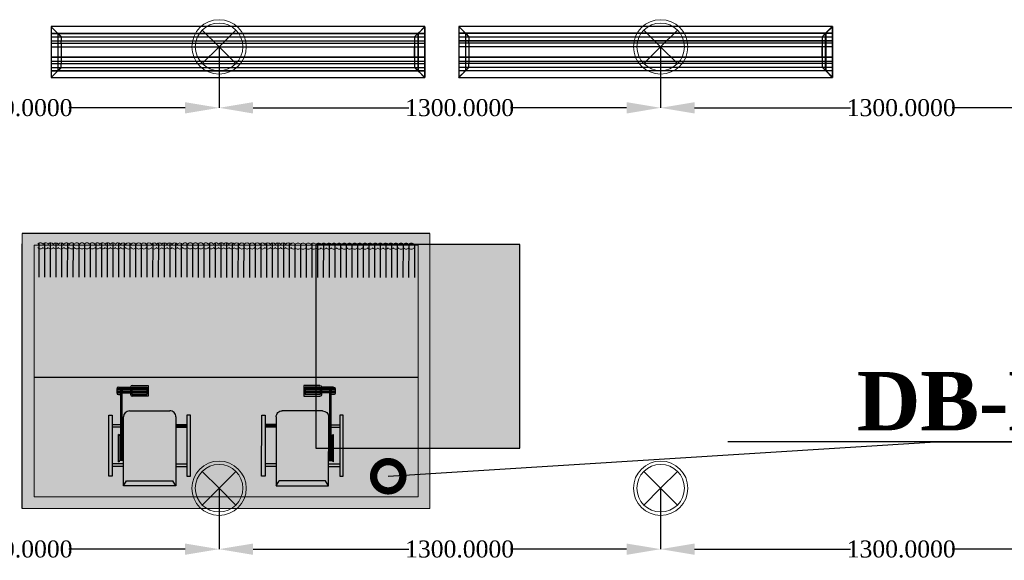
# Model space of a CAD drawing. Header units: inches. Extents: x -78787 to 29484, y -9517 to 23232.
# Tile 162 of 256: x 10819 to 13718, y -3148 to -1556. Entities that reach past the tile are written whole.
import ezdxf
from ezdxf import colors
from ezdxf.entities.mleader import LeaderData, LeaderLine
from ezdxf.math import Vec2, Vec3

# ---------------------------------------------------------------- set-up
doc = ezdxf.new("R2010")
doc.units = ezdxf.units.IN
doc.header["$MEASUREMENT"] = 0
for name, color, linetype in [('- განათება', 7, 'Continuous'), ('- მექანიკური ნაწილი', 7, 'Continuous'), ('Edges', 7, 'Continuous')]:
    doc.layers.add(name, color=color, linetype=linetype)
doc.layers.add('heating-cooling1', color=7, linetype='Continuous', lineweight=0)
doc.layers.add('HVAC Room Number', color=7, linetype='Continuous', lineweight=0)
doc.layers.add('New_Interior - Lamp_Pen_No__77', color=7, linetype='Continuous', lineweight=20, true_color=0xffeb28)
doc.styles.add('CT', font='ARIALN.TTF', dxfattribs={"height": 200})
doc.styles.get("Standard").update_dxf_attribs({"font": 'arial.ttf'})
doc.dimstyles.get("Standard").update_dxf_attribs({"dimtxt": 0.18, "dimasz": 0.18, "dimexe": 0.18, "dimexo": 0.0625, "dimgap": 0.09, "dimtad": 0, "dimtih": 1, "dimtoh": 1, "dimdec": 4, "dimzin": 0, "dimdsep": 46, "dimtxsty": 'Standard', "dimcen": 0.09, "dimadec": 0, "dimazin": 0, "dimtfac": 1, "dimtdec": 4, "dimtofl": 0, "dimtmove": 0, "dimatfit": 3, "dimfxl": 1, "dimtolj": 1, "dimtzin": 0, "dimarcsym": 0})

# ---------------------------------------------------------------- blocks, each defined once
blk = doc.blocks.new('lineardiffplan')
blk.add_lwpolyline([(393.1, 274.9), (1492.8, 274.9), (1492.8, 124.4), (393.1, 124.4)], close=True)
at = {"layer": 'Edges'}
for p, q in [((392.8, 274.9), (392.8, 274.6)), ((393.1, 274.9), (392.8, 274.9)), ((422.8, 244.9), (392.8, 274.9)), ((392.8, 274.6), (392.9, 274.5)), ((392.9, 125.2), (392.9, 274.5)), ((412.4, 255), (392.9, 274.5)), ((393.1, 274.9), (393.2, 274.8)), ((393.2, 274.8), (412.7, 255.3)), ((1462.8, 244.9), (1492.8, 274.9)), ((1472.9, 255.3), (1492.4, 274.8)), ((1473.2, 254.9), (1492.8, 274.5)), ((1492.4, 274.8), (1492.5, 274.9)), ((1492.8, 274.9), (1492.5, 274.9)), ((1492.8, 274.5), (1492.8, 274.9)), ((1492.8, 274.5), (1492.8, 274.5)), ((1492.8, 125.4), (1492.8, 274.5)), ((1492.8, 255.3), (392.9, 255.3)), ((392.9, 254.9), (1492.8, 254.9)), ((392.9, 244.9), (1492.8, 244.9)), ((392.9, 233.2), (1492.8, 233.2)), ((392.9, 233), (1492.8, 233)), ((412.4, 144.7), (412.4, 255)), ((412.8, 254.6), (412.4, 255)), ((412.7, 255.3), (413.1, 254.9)), ((412.8, 145.1), (412.8, 254.6)), ((412.8, 254.6), (422.8, 244.6)), ((413.1, 254.9), (423.1, 244.9)), ((422.8, 244.6), (422.8, 244.9)), ((422.8, 244.9), (423.1, 244.9)), ((422.8, 244.6), (422.8, 244.6)), ((422.8, 244.6), (422.8, 233.2)), ((422.8, 233), (422.8, 233.2)), ((422.8, 226.8), (422.8, 233)), ((423.1, 244.9), (423.1, 244.9)), ((1472.5, 254.9), (1462.5, 244.9)), ((1462.5, 244.9), (1462.5, 244.9)), ((1462.5, 244.9), (1462.8, 244.9)), ((1462.8, 244.9), (1462.9, 244.6)), ((1462.8, 244.5), (1462.9, 244.6)), ((1462.8, 233.2), (1462.8, 244.5)), ((1462.8, 233), (1462.8, 233.2)), ((1462.8, 226.8), (1462.8, 233)), ((1462.9, 244.6), (1472.8, 254.5)), ((1472.9, 255.3), (1472.5, 254.9)), ((1472.8, 254.5), (1473.2, 254.9)), ((1472.8, 254.5), (1472.8, 145.3)), ((1473.2, 144.9), (1473.2, 254.9)), ((392.9, 226.8), (1492.8, 226.8)), ((392.9, 226.5), (1492.8, 226.5)), ((392.9, 214.9), (1492.8, 214.9)), ((1492.8, 214.8), (392.9, 214.8)), ((422.4, 214.9), (422.3, 214.9)), ((422.8, 214.9), (422.4, 214.9)), ((422.8, 226.5), (422.8, 226.8)), ((422.8, 214.9), (422.8, 226.5)), ((422.8, 184.9), (422.8, 214.9)), ((423.2, 214.9), (422.8, 214.9)), ((423.2, 214.8), (422.8, 214.9)), ((423.2, 214.8), (423.2, 214.9)), ((423.2, 214.8), (423.2, 184.9)), ((1462.8, 214.9), (1462.4, 214.9)), ((1462.4, 214.9), (1462.4, 214.8)), ((1462.8, 214.9), (1462.4, 214.8)), ((1462.4, 184.9), (1462.4, 214.8)), ((1462.8, 226.5), (1462.8, 226.8)), ((1462.8, 214.9), (1462.8, 226.5)), ((1462.8, 214.9), (1462.8, 184.9)), ((1462.8, 214.9), (1463.2, 214.9)), ((1463.2, 214.9), (1463.3, 214.9)), ((1492.8, 184.9), (392.9, 184.9)), ((422.4, 184.9), (422.3, 184.9)), ((422.8, 184.9), (422.4, 184.9)), ((422.8, 184.9), (423.2, 184.9)), ((422.8, 173.2), (422.8, 184.9)), ((1462.4, 184.9), (1462.8, 184.9)), ((1462.8, 173.2), (1462.8, 184.9)), ((1463.2, 184.9), (1462.8, 184.9)), ((1463.2, 184.9), (1463.3, 184.9)), ((392.8, 124.9), (422.8, 154.9)), ((392.9, 173.2), (1492.8, 173.2)), ((392.9, 173), (1492.8, 173)), ((392.9, 166.8), (1492.8, 166.8)), ((392.9, 166.5), (1492.8, 166.5)), ((392.9, 154.9), (1492.8, 154.9)), ((412.8, 145.1), (412.4, 144.7)), ((412.8, 145.1), (422.8, 155.1)), ((423.1, 154.8), (413.1, 144.9)), ((422.8, 173), (422.8, 173.2)), ((422.8, 173), (422.8, 166.8)), ((422.8, 166.5), (422.8, 166.8)), ((422.8, 155.1), (422.8, 166.5)), ((422.8, 154.9), (422.8, 155.1)), ((422.8, 155.1), (422.8, 155.1)), ((423.1, 154.8), (422.8, 154.9)), ((423.1, 154.8), (423.1, 154.9)), ((1462.5, 154.8), (1462.4, 154.9)), ((1462.8, 154.9), (1462.5, 154.8)), ((1462.5, 154.8), (1472.4, 144.9)), ((1462.8, 173), (1462.8, 173.2)), ((1462.8, 166.8), (1462.8, 173)), ((1462.8, 166.5), (1462.8, 166.8)), ((1462.8, 155.3), (1462.8, 166.5)), ((1462.9, 155.2), (1462.8, 155.3)), ((1462.9, 155.2), (1462.8, 154.9)), ((1462.8, 154.9), (1492.8, 124.9)), ((1472.8, 145.3), (1462.9, 155.2)), ((1473.2, 144.9), (1472.8, 145.3)), ((392.9, 125.2), (392.8, 125.1)), ((392.8, 125.1), (392.8, 124.9)), ((392.8, 124.9), (393.1, 124.9)), ((1492.8, 144.9), (392.9, 144.9)), ((392.9, 125.2), (412.4, 144.7)), ((392.9, 144.5), (1492.8, 144.5)), ((393.2, 124.9), (393.1, 124.9)), ((412.7, 144.5), (393.2, 124.9)), ((412.7, 144.5), (413.1, 144.9)), ((1472.4, 144.9), (1472.8, 144.5)), ((1472.8, 144.5), (1492.4, 124.9)), ((1473.2, 144.9), (1492.8, 125.4)), ((1492.4, 124.9), (1492.8, 124.9)), ((1492.4, 124.9), (1492.4, 124.9)), ((1492.8, 125.3), (1492.8, 125.4)), ((1492.8, 124.9), (1492.8, 125.3))]:
    blk.add_line(p, q, dxfattribs=at)
blk = doc.blocks.new('asd1q3wdscqewdscx')
h = blk.add_hatch(color=8)
h.dxf.hatch_style = 1
h.paths.add_polyline_path([(45549, 30865), (45532, 30865), (45532, 30791), (45549, 30791)])
h.paths.add_polyline_path([(45549, 31289), (45532, 31289), (45532, 31215), (45549, 31215)])
h.paths.add_polyline_path([(45874, 31312), (45467, 31312), (45467, 31289), (45874, 31289)])
h.paths.add_polyline_path([(45811, 31289), (45794, 31289), (45794, 31231), (45811, 31231)])
h.paths.add_polyline_path([(45811, 31223), (45794, 31223), (45794, 31215), (45811, 31215)])
at = {"true_color": 0xb4794b}
h = blk.add_hatch(color=35, dxfattribs=at)
h.dxf.hatch_style = 1
h.paths.add_polyline_path([(45903, 31174.6, 0.414214), (45862.6, 31215), (45403, 31215), (45437, 31193.9), (45437, 30886.1), (45403, 30865), (45862.6, 30865, 0.414214), (45903, 30905.4)])
h = blk.add_hatch(color=7)
h.dxf.hatch_style = 1
h.paths.add_polyline_path([(45746.1, 31247), (45563.9, 31247, 0.376607), (45573, 31239), (45737, 31239, 0.376607)])
h = blk.add_hatch(color=7)
h.dxf.hatch_style = 1
h.paths.add_polyline_path([(45737, 31239), (45573, 31239), (45573, 31231), (45737, 31231)])
at = {"true_color": 0x40b2bf}
h = blk.add_hatch(color=143, dxfattribs=at)
h.dxf.hatch_style = 1
h.paths.add_polyline_path([(45737, 31231), (45573, 31231), (45573, 31223), (45737, 31223)])
h = blk.add_hatch(color=7)
h.dxf.hatch_style = 1
h.paths.add_polyline_path([(45737, 31223), (45573, 31223), (45573, 31215), (45737, 31215)])
h = blk.add_hatch(color=143, dxfattribs=at)
h.dxf.hatch_style = 1
h.paths.add_polyline_path([(46062, 31231), (46053, 31231), (46023, 31231), (45737, 31231), (45737, 31223), (46062, 31223)])
h = blk.add_hatch(color=256)
h.dxf.hatch_style = 1
h.paths.add_polyline_path([(46062, 31223), (46053, 31223), (46053, 31167), (46062, 31167)])
h.paths.add_polyline_path([(46053, 31258.8), (46053, 31231), (46062, 31231), (46062, 31248, 0.361621)])
h.paths.add_polyline_path([(46043, 31259), (46033, 31259), (46033, 31231), (46043, 31231)])
h.paths.add_polyline_path([(46023, 31259, 0.414214), (46012, 31248), (46012, 31231), (46023, 31231)])
h.paths.add_polyline_path([(46023, 31223), (46012, 31223), (46012, 31167), (46023, 31167)])
h.paths.add_polyline_path([(46043, 31223), (46033, 31223), (46033, 31167), (46043, 31167)])
h.paths.add_polyline_path([(46073, 31156, 0.414214), (46062, 31167), (46012, 31167, 0.414214), (46001, 31156), (46001, 31058), (46001, 31049), (46073, 31049), (46073, 31058)])
h.paths.add_polyline_path([(46062, 31058), (46012, 31058), (46012, 31158), (46062, 31158)], flags=16)
at = {"true_color": 0x8fa35c}
h = blk.add_hatch(color=55, dxfattribs=at)
h.dxf.hatch_style = 1
h.paths.add_polyline_path([(46053, 31223), (46043, 31223), (46043, 31167), (46053, 31167)])
h.paths.add_polyline_path([(46053, 31258.8, 0.045741), (46051, 31259), (46043, 31259), (46043, 31231), (46053, 31231)])
h.paths.add_polyline_path([(46033, 31259), (46023, 31259), (46023, 31231), (46033, 31231)])
h.paths.add_polyline_path([(46023, 31158), (46012, 31158), (46012, 31058), (46023, 31058)])
h.paths.add_polyline_path([(46033, 31158), (46023, 31158), (46023, 31058), (46033, 31058)])
h.paths.add_polyline_path([(46043, 31158), (46033, 31158), (46033, 31058), (46043, 31058)])
h.paths.add_polyline_path([(46053, 31158), (46043, 31158), (46043, 31058), (46053, 31058)])
h.paths.add_polyline_path([(46062, 31158), (46053, 31158), (46053, 31058), (46062, 31058)])
h = blk.add_hatch(color=55, dxfattribs=at)
h.dxf.hatch_style = 1
h.paths.add_polyline_path([(46033, 31223), (46023, 31223), (46023, 31167), (46033, 31167)])
h = blk.add_hatch(color=8)
h.dxf.hatch_style = 1
h.paths.add_polyline_path([(45811, 30865), (45794, 30865), (45794, 30791), (45811, 30791)])
h = blk.add_hatch(color=8)
h.dxf.hatch_style = 1
h.paths.add_polyline_path([(45874, 30791), (45467, 30791), (45467, 30768), (45874, 30768)])
for p, q in [((45467, 31289), (45467, 31312)), ((45467, 31312), (45874, 31312)), ((45874, 31289), (45467, 31289)), ((45532, 31215), (45532, 31289)), ((45549, 31215), (45549, 31289)), ((45794, 31231), (45794, 31289)), ((45811, 31231), (45811, 31289)), ((45874, 31312), (45874, 31289)), ((45403, 31215), (45862.6, 31215)), ((45403, 31215), (45437, 31193.9)), ((45403, 30865), (45403, 31215)), ((45563.9, 31247), (45746.1, 31247)), ((45573, 31215), (45573, 31239)), ((45737, 31239), (45573, 31239)), ((45573, 31231), (46062, 31231)), ((45573, 31223), (46062, 31223)), ((45737, 31239), (45737, 31231)), ((45737, 31223), (45737, 31215)), ((45794, 31223), (45794, 31215)), ((45811, 31223), (45811, 31215)), ((46012, 31248), (46012, 31231)), ((46051, 31259), (46023, 31259)), ((46023, 31259), (46023, 31231)), ((46053, 31231), (46023, 31231)), ((46053, 31223), (46023, 31223)), ((46023, 31223), (46023, 31167)), ((46033, 31259), (46033, 31231)), ((46033, 31223), (46033, 31167)), ((46043, 31259), (46043, 31231)), ((46043, 31223), (46043, 31167)), ((46053, 31259), (46053, 31231)), ((46053, 31231), (46062, 31231)), ((46053, 31223), (46062, 31223)), ((46053, 31223), (46053, 31167)), ((46062, 31248), (46062, 31167)), ((45437, 31193.9), (45437, 30886.1)), ((45903, 31174.6), (45903, 30905.4)), ((46001, 31058), (46001, 31156)), ((46062, 31167), (46012, 31167)), ((46062, 31158), (46012, 31158)), ((46012, 31158), (46012, 31058)), ((46023, 31158), (46023, 31058)), ((46033, 31158), (46033, 31058)), ((46043, 31158), (46043, 31058)), ((46053, 31158), (46053, 31058)), ((46062, 31158), (46062, 31058)), ((46073, 31156), (46073, 31058)), ((46001, 31049), (46001, 31058)), ((46073, 31049), (46001, 31049)), ((46062, 31058), (46012, 31058)), ((46073, 31058), (46073, 31049)), ((45403, 30865), (45437, 30886.1)), ((45862.6, 30865), (45403, 30865)), ((45532, 30865), (45532, 30791)), ((45549, 30865), (45549, 30791)), ((45794, 30865), (45794, 30791)), ((45811, 30865), (45811, 30791)), ((45874, 30791), (45467, 30791)), ((45467, 30791), (45467, 30768)), ((45467, 30768), (45874, 30768)), ((45874, 30768), (45874, 30791))]:
    blk.add_line(p, q)
for centre, radius, start, end in [((45573, 31248.2), 9.19, 187.45311, 270), ((45737, 31248.2), 9.19, 270, 352.54689), ((45862.6, 31174.6), 40.4, 0, 90), ((46023, 31248), 11, 90, 180), ((46051, 31248), 11, 0, 90), ((46012, 31156), 11, 90, 180), ((46062, 31156), 11, 0, 90), ((45862.6, 30905.4), 40.4, 270, 0)]:
    blk.add_arc(centre, radius, start, end)
blk = doc.blocks.new('asdasda')
at = {"lineweight": 0, "true_color": 0xffffff}
h = blk.add_hatch(color=7, dxfattribs=at)
h.dxf.hatch_style = 1
h.paths.add_polyline_path([(757.4, 504.2), (22.6, 504.2), (22.6, 22.6), (757.4, 22.6)], flags=0)
h.paths.add_polyline_path([(780, 526.8), (0, 526.8), (0, 0), (780, 0)])
h.paths.add_polyline_path([(22.6, 504.2), (757.4, 504.2), (757.4, 22.6), (22.6, 22.6)], flags=16)
h = blk.add_hatch(color=7, dxfattribs=at)
h.dxf.hatch_style = 1
h.paths.add_polyline_path([(757.4, 504.2), (22.6, 504.2), (22.6, 22.6), (757.4, 22.6)])
h = blk.add_hatch(color=7)
h.dxf.hatch_style = 1
h.paths.add_polyline_path([(22.8, 255.2), (22.8, 243.7), (757.4, 244.3), (757.4, 255.8)])
at = {"true_color": 0xfb1004}
h = blk.add_hatch(color=1, dxfattribs=at)
h.dxf.hatch_style = 1
h.set_gradient(color1=(255, 0, 0), color2=(0, 0, 255), tint=1)
h.paths.add_polyline_path([(740.4, 210.2), (740.4, 134.5, -1), (717.1, 134.4), (717, 209.8, 1), (673.8, 209.8), (673.9, 134.5, -1.005911), (650.8, 134.2), (650.7, 210, 1.002343), (607.7, 209.6), (607.8, 134.4, -1), (584.4, 134.3), (584.4, 210, 1.002343), (541.4, 209.6), (541.4, 134.3, -1), (518.1, 134.3), (518, 209.7, 1), (474.8, 209.6), (474.9, 134.2, -1), (451.8, 134), (451.7, 209.8, 1.00525), (408.7, 209.3), (408.8, 134.3, -1), (385.4, 134.3), (385.4, 209.7, 1), (342.1, 209.6), (342.2, 134.3, -1.005302), (319.1, 133.9), (319, 209.7, 1.00522), (276, 209.2), (276.1, 134.2, -1), (252.8, 134.2), (252.7, 209.8, 1.005275), (209.7, 209.3), (209.8, 134.3, -1), (186.4, 134.3), (186.4, 209.7, 1.005275), (143.4, 209.2), (143.4, 134.2, -1), (120.1, 134.2), (120, 209.8, 1.005275), (77, 209.3), (77.1, 134.3, -1), (53.8, 134.3), (53.7, 209.6, 0.415483), (31.5, 231.6), (22.6, 231.6), (22.6, 221.5), (32, 221.5, -0.414214), (43.6, 209.9), (43.7, 134.6, 0.999973), (86.9, 134.6), (86.9, 209.7, -1.008192), (110, 210.1), (110, 134.5, 1.011383), (153.3, 135.1), (153.2, 209.9, -0.994909), (176.3, 210.1), (176.4, 134.6, 1.011379), (219.6, 135.1), (219.5, 210, -0.994909), (242.6, 210.1), (242.7, 134.5, 1), (285.9, 134.5), (285.9, 209.9, -0.994909), (309, 210.1), (309, 134.4, 1), (352.3, 134.5), (352.2, 209.9), (352.2, 210, -1), (375.3, 210.2), (375.4, 134.6, 1), (418.6, 134.7), (418.5, 210, -0.994909), (441.6, 210.2), (441.7, 134.6, 1), (484.9, 134.6), (484.9, 210, -1), (508, 210.2), (508, 134.6, 1), (551.3, 134.6), (551.2, 210, -1), (574.3, 210.3), (574.4, 134.7, 1), (617.6, 134.7), (617.5, 210.1, -1), (640.6, 210.3), (640.7, 134.7, 1), (683.9, 134.8), (683.9, 210.1, -1), (707, 210.4), (707, 134.8, 1), (750.3, 134.8), (750.2, 210.2, -0.303251), (757.4, 221), (757.4, 231.4, 0.354482)])
h = blk.add_hatch(color=250)
h.dxf.hatch_style = 1
h.paths.add_polyline_path([(757.4, 97.8), (757.4, 109.3), (22.6, 108.7), (22.6, 97.2)])
h = blk.add_hatch(color=7)
h.dxf.hatch_style = 1
h.paths.add_polyline_path([(22.9, 102), (22.9, 90.5), (757.4, 91.1), (757.4, 102.6)])
blk.add_line((22.6, 275), (757.4, 275))
at = {"color": 250}
blk.add_line((780, 0), (0, 0), dxfattribs=at)
for points in [[(0, 526.8), (0, 20)], [(32.5, 83.8), (32.6, 18.6)], [(43.4, 83.8), (43.5, 18.2)], [(54.3, 83.8), (54.3, 18.1)], [(65.2, 83.8), (65.2, 18.2)], [(76.1, 83.8), (76.1, 18.4)], [(86.9, 83.8), (87, 18.5)], [(97.8, 83.9), (97.9, 19.1)], [(108.7, 83.9), (108.8, 20)], [(119.6, 83.9), (119.7, 20.2)], [(130.5, 83.9), (130.5, 19.2)], [(141.4, 83.9), (141.4, 18.6)], [(152.3, 83.9), (152.3, 18.3)], [(163.2, 83.9), (163.2, 18.1)], [(174, 83.9), (174.1, 18.1)], [(184.9, 83.9), (185, 18.4)], [(195.8, 83.9), (195.9, 18.8)], [(206.7, 83.9), (206.7, 19.4)], [(217.6, 84), (217.6, 20.5)], [(228.5, 84), (228.5, 19.9)], [(239.4, 84), (239.4, 19.1)], [(250.2, 84), (250.3, 18.6)], [(261.1, 84), (261.2, 18.3)], [(272, 84), (272.1, 18.2)], [(282.9, 84), (283, 18.3)], [(293.8, 84), (293.8, 18.6)], [(304.7, 84), (304.7, 19.1)], [(315.6, 84), (315.6, 19.4)], [(326.4, 84), (326.5, 20.5)], [(337.3, 84.1), (337.4, 19.7)], [(348.2, 84.1), (348.3, 19)], [(359.1, 84.1), (359.2, 18.5)], [(370, 84.1), (370, 18.2)], [(380.9, 84.1), (380.9, 18.1)], [(391.8, 84.1), (391.8, 18.2)], [(402.6, 84.1), (402.7, 18.5)], [(413.5, 84.1), (413.6, 19)], [(424.4, 84.1), (424.5, 19.8)], [(435.3, 84.1), (435.4, 20.6)], [(446.2, 84.1), (446.2, 19.5)], [(457.1, 84.2), (457.1, 18.8)], [(468, 84.2), (468, 18.4)], [(478.8, 84.2), (478.9, 18.2)], [(489.7, 84.2), (489.8, 18.2)], [(500.6, 84.2), (500.7, 18.4)], [(511.5, 84.2), (511.6, 18.7)], [(522.4, 84.2), (522.4, 20.6)], [(533.3, 84.2), (533.3, 20.2)], [(544.2, 84.2), (544.2, 19.4)], [(555, 84.2), (555.1, 18.9)], [(565.9, 84.2), (566, 18.6)], [(576.8, 84.3), (576.9, 18.5)], [(587.7, 84.3), (587.8, 18.6)], [(598.6, 84.3), (598.6, 18.9)], [(609.5, 84.3), (609.5, 19.4)], [(620.4, 84.3), (620.4, 20.2)], [(631.2, 84.3), (631.3, 21.1)], [(642.1, 84.3), (642.2, 20)], [(653, 84.3), (653.1, 19.3)], [(663.9, 84.3), (664, 18.9)], [(674.8, 84.3), (674.8, 18.6)], [(685.7, 84.3), (685.7, 18.6)], [(696.6, 84.4), (696.6, 18.8)], [(707.4, 84.4), (707.5, 19.1)], [(718.3, 84.4), (718.4, 19.7)], [(729.2, 84.4), (729.3, 20.7)], [(740.1, 84.4), (740.2, 20.7)], [(751, 84.4), (751, 22.6)]]:
    blk.add_lwpolyline(points, dxfattribs=at)
at = {"layer": 'heating-cooling1'}
blk.add_lwpolyline([(0, 526.8), (780, 526.8), (780, 0), (0, 0), (0, 526.8)], dxfattribs=at)
blk.add_lwpolyline([(22.6, 504.2), (757.4, 504.2), (757.4, 22.6), (22.6, 22.6)], close=True, dxfattribs=at)
at = {"layer": 'HVAC Room Number', "color": 250}
for points in [[(39.8, 27, 0.553217), (29.9, 27)], [(29.9, 20.8, 0.553217), (39.8, 20.8)], [(49.6, 27, 0.553217), (39.8, 27)], [(39.8, 20.8, 0.553217), (49.6, 20.8)], [(59.5, 27, 0.553217), (49.6, 27)], [(49.6, 20.8, 0.553217), (59.5, 20.9)], [(69.3, 27.1, 0.553217), (59.5, 27)], [(59.5, 20.9, 0.553217), (69.3, 20.9)], [(79.2, 27.1, 0.553217), (69.3, 27.1)], [(69.3, 20.9, 0.553217), (79.2, 20.9)], [(89.6, 27, 0.553217), (79.8, 27)], [(79.8, 20.8, 0.553217), (89.7, 20.8)], [(99.5, 27, 0.553217), (89.6, 27)], [(89.7, 20.8, 0.553217), (99.5, 20.8)], [(109.4, 27, 0.553217), (99.5, 27)], [(99.5, 20.8, 0.553217), (109.4, 20.8)], [(119.2, 27, 0.553217), (109.4, 27)], [(109.4, 20.8, 0.553217), (119.2, 20.8)], [(129.1, 27, 0.553217), (119.2, 27)], [(119.2, 20.8, 0.553217), (129.1, 20.8)], [(139, 27, 0.553217), (129.1, 27)], [(129.1, 20.8, 0.553217), (139, 20.8)], [(148.8, 27, 0.553217), (139, 27)], [(139, 20.8, 0.553217), (148.8, 20.8)], [(158.7, 27, 0.553217), (148.8, 27)], [(148.8, 20.8, 0.553217), (158.7, 20.8)], [(168.5, 27, 0.553217), (158.7, 27)], [(158.7, 20.8, 0.553217), (168.6, 20.8)], [(178.4, 27, 0.553217), (168.5, 27)], [(168.6, 20.8, 0.553217), (178.4, 20.8)], [(188.3, 27, 0.553217), (178.4, 27)], [(178.4, 20.8, 0.553217), (188.3, 20.9)], [(198.1, 27, 0.553217), (188.3, 27)], [(188.3, 20.9, 0.553217), (198.1, 20.9)], [(208, 27.1, 0.553217), (198.1, 27)], [(198.1, 20.9, 0.553217), (208, 20.9)], [(217.9, 27.1, 0.553217), (208, 27.1)], [(208, 20.9, 0.553217), (217.9, 20.9)], [(227.7, 27.1, 0.553217), (217.9, 27.1)], [(217.9, 20.9, 0.553217), (227.7, 20.9)], [(237.6, 27.1, 0.553217), (227.7, 27.1)], [(227.7, 20.9, 0.553217), (237.6, 20.9)], [(247.4, 27.1, 0.553217), (237.6, 27.1)], [(237.6, 20.9, 0.553217), (247.5, 20.9)], [(257.3, 27.1, 0.553217), (247.4, 27.1)], [(247.5, 20.9, 0.553217), (257.3, 20.9)], [(267.2, 27.1, 0.553217), (257.3, 27.1)], [(257.3, 20.9, 0.553217), (267.2, 20.9)], [(277, 27.1, 0.553217), (267.2, 27.1)], [(267.2, 20.9, 0.553217), (277, 20.9)], [(286.9, 27.1, 0.553217), (277, 27.1)], [(277, 20.9, 0.553217), (286.9, 20.9)], [(296.8, 27.1, 0.553217), (286.9, 27.1)], [(286.9, 20.9, 0.553217), (296.8, 20.9)], [(306.6, 27.1, 0.553217), (296.8, 27.1)], [(296.8, 20.9, 0.553217), (306.6, 21)], [(316.8, 27, 0.553217), (306.9, 27)], [(306.9, 20.8, 0.553217), (316.8, 20.8)], [(326.7, 27, 0.553217), (316.8, 27)], [(316.8, 20.8, 0.553217), (326.7, 20.8)], [(336.5, 27, 0.553217), (326.7, 27)], [(326.7, 20.8, 0.553217), (336.5, 20.8)], [(346.4, 27, 0.553217), (336.5, 27)], [(336.5, 20.8, 0.553217), (346.4, 20.8)], [(356.3, 27, 0.553217), (346.4, 27)], [(346.4, 20.8, 0.553217), (356.3, 20.8)], [(366.1, 27, 0.553217), (356.3, 27)], [(356.3, 20.8, 0.553217), (366.1, 20.8)], [(376, 27, 0.553217), (366.1, 27)], [(366.1, 20.8, 0.553217), (376, 20.8)], [(385.8, 27, 0.553217), (376, 27)], [(376, 20.8, 0.553217), (385.8, 20.8)], [(395.7, 27, 0.553217), (385.8, 27)], [(385.8, 20.8, 0.553217), (395.7, 20.8)], [(405.6, 27, 0.553217), (395.7, 27)], [(395.7, 20.8, 0.553217), (405.6, 20.9)], [(415.4, 27, 0.553217), (405.6, 27)], [(405.6, 20.9, 0.553217), (415.4, 20.9)], [(425.3, 27.1, 0.553217), (415.4, 27)], [(415.4, 20.9, 0.553217), (425.3, 20.9)], [(435.2, 27.1, 0.553217), (425.3, 27.1)], [(425.3, 20.9, 0.553217), (435.2, 20.9)], [(445, 27.1, 0.553217), (435.2, 27.1)], [(435.2, 20.9, 0.553217), (445, 20.9)], [(454.9, 27.1, 0.553217), (445, 27.1)], [(445, 20.9, 0.553217), (454.9, 20.9)], [(464.7, 27.1, 0.553217), (454.9, 27.1)], [(454.9, 20.9, 0.553217), (464.7, 20.9)], [(474.6, 27.1, 0.553217), (464.7, 27.1)], [(464.7, 20.9, 0.553217), (474.6, 20.9)], [(484.5, 27.1, 0.553217), (474.6, 27.1)], [(474.6, 20.9, 0.553217), (484.5, 20.9)], [(494.3, 27.1, 0.553217), (484.5, 27.1)], [(484.5, 20.9, 0.553217), (494.3, 20.9)], [(504.2, 27.1, 0.553217), (494.3, 27.1)], [(494.3, 20.9, 0.553217), (504.2, 20.9)], [(514.1, 27.1, 0.553217), (504.2, 27.1)], [(504.2, 20.9, 0.553217), (514.1, 20.9)], [(522.7, 27.4, 0.610733), (514.1, 27.1)], [(514.1, 20.9, 0.671613), (522.7, 21.2)], [(532.5, 27.4, 0.553217), (522.7, 27.4)], [(522.7, 21.2, 0.553217), (532.6, 21.2)], [(542.4, 27.4, 0.553217), (532.5, 27.4)], [(532.6, 21.2, 0.553217), (542.4, 21.2)], [(552.3, 27.4, 0.553217), (542.4, 27.4)], [(542.4, 21.2, 0.553217), (552.3, 21.2)], [(562.1, 27.4, 0.553217), (552.3, 27.4)], [(552.3, 21.2, 0.553217), (562.1, 21.2)], [(572, 27.4, 0.553217), (562.1, 27.4)], [(562.1, 21.2, 0.553217), (572, 21.2)], [(581.9, 27.4, 0.553217), (572, 27.4)], [(572, 21.2, 0.553217), (581.9, 21.2)], [(591.7, 27.4, 0.553217), (581.9, 27.4)], [(581.9, 21.2, 0.553217), (591.7, 21.3)], [(601.6, 27.5, 0.553217), (591.7, 27.4)], [(591.7, 21.3, 0.553217), (601.6, 21.3)], [(611.4, 27.5, 0.553217), (601.6, 27.5)], [(601.6, 21.3, 0.553217), (611.5, 21.3)], [(621.3, 27.5, 0.553217), (611.4, 27.5)], [(611.5, 21.3, 0.553217), (621.3, 21.3)], [(631.2, 27.5, 0.553217), (621.3, 27.5)], [(621.3, 21.3, 0.553217), (631.2, 21.3)], [(641, 27.5, 0.553217), (631.2, 27.5)], [(631.2, 21.3, 0.553217), (641, 21.3)], [(650.9, 27.5, 0.553217), (641, 27.5)], [(641, 21.3, 0.553217), (650.9, 21.3)], [(660.8, 27.5, 0.553217), (650.9, 27.5)], [(650.9, 21.3, 0.553217), (660.8, 21.3)], [(670.6, 27.5, 0.553217), (660.8, 27.5)], [(660.8, 21.3, 0.553217), (670.6, 21.3)], [(680.5, 27.5, 0.553217), (670.6, 27.5)], [(670.6, 21.3, 0.553217), (680.5, 21.3)], [(690.3, 27.5, 0.553217), (680.5, 27.5)], [(680.5, 21.3, 0.553217), (690.3, 21.3)], [(700.2, 27.5, 0.553217), (690.3, 27.5)], [(690.3, 21.3, 0.553217), (700.2, 21.3)], [(710.1, 27.5, 0.553217), (700.2, 27.5)], [(700.2, 21.3, 0.553217), (710.1, 21.4)], [(719.9, 27.5, 0.553217), (710.1, 27.5)], [(710.1, 21.4, 0.553217), (719.9, 21.4)], [(729.8, 27.6, 0.553217), (719.9, 27.5)], [(719.9, 21.4, 0.553217), (729.8, 21.4)], [(739.7, 27.6, 0.553217), (729.8, 27.6)], [(729.8, 21.4, 0.553217), (739.7, 21.4)], [(749.5, 27.6, 0.553217), (739.7, 27.6)], [(739.7, 21.4, 0.553217), (749.5, 21.4)]]:
    blk.add_lwpolyline(points, format="xyb", dxfattribs=at)
at = {"yscale": 0.2868831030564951, "zscale": 0.2868831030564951}
for p, xscale, rotation in [((9159.5, 13501.1), -0.286883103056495, 89.95250228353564), ((-8379.5, 13501.1), 0.2868831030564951, 270.0474656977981)]:
    blk.add_blockref('asd1q3wdscqewdscx', p, dxfattribs=dict(at, xscale=xscale, rotation=rotation))
blk = doc.blocks.new('600x600')
h = blk.add_hatch(color=6)
h.dxf.hatch_style = 1
h.paths.add_polyline_path([(-54793.2, 18677.9), (-55393.2, 18677.9), (-55393.2, 18077.9), (-54793.2, 18077.9)])
for p, q in [((-55393.2, 18677.9), (-54793.2, 18677.9)), ((-55393.2, 18077.9), (-55393.2, 18677.9)), ((-54793.2, 18677.9), (-54793.2, 18077.9)), ((-54793.2, 18077.9), (-55393.2, 18077.9))]:
    blk.add_line(p, q)
blk = doc.blocks.new('Recessed Spot')
at = {"layer": 'New_Interior - Lamp_Pen_No__77', "color": 2, "linetype": 'Continuous', "lineweight": 20, "true_color": 0xffeb28}
for q in [(-49.5, 49.5), (49.5, 49.5), (-49.5, -49.5), (49.5, -49.5)]:
    blk.add_line((0, 0), q, dxfattribs=at)
at = {"layer": 'New_Interior - Lamp_Pen_No__77', "color": 2, "linetype": 'Continuous', "lineweight": 20, "true_color": 0xffeb28, "flags": 128}
blk.add_lwpolyline([(80, 0, 1), (-80, 0, 1)], format="xyb", close=True, dxfattribs=at)
at = {"layer": 'New_Interior - Lamp_Pen_No__77', "color": 2, "linetype": 'Continuous', "lineweight": 20, "true_color": 0xffeb28}
blk.add_circle((0, 0), 70, dxfattribs=at)
blk = doc.blocks.new('_DotSmall')
at = {"color": 0, "linetype": 'ByBlock', "const_width": 0.5}
blk.add_lwpolyline([(-0.0625, 0, 1), (0.0625, 0, 1)], format="xyb", close=True, dxfattribs=at)
blk = doc.blocks.new('*D986')
at = {"layer": '- განათება', "color": 0, "lineweight": -2, "transparency": 16777216}
for p, q in [((10105.9, -1636.1), (10105.9, -1815.8)), ((11405.9, -1636.1), (11405.9, -1815.8)), ((10205.9, -1815.6), (10664.5, -1815.6)), ((11305.9, -1815.6), (10963.8, -1815.6))]:
    blk.add_line(p, q, dxfattribs=at)
at = {"layer": '- განათება', "color": 0, "transparency": 16777216}
for points in [[(10205.9, -1799), (10205.9, -1832.3), (10105.9, -1815.6)], [(11305.9, -1799), (11305.9, -1832.3), (11405.9, -1815.6)]]:
    blk.add_solid(points, dxfattribs=at)
at = {"layer": 'Defpoints', "color": 0, "transparency": 16777216}
for p in [(10105.9, -1636), (11405.9, -1636), (11405.9, -1815.6)]:
    blk.add_point(p, dxfattribs=at)
at = {"layer": '- განათება', "color": 0, "transparency": 16777216, "insert": (10814.1, -1815.6), "char_height": 50, "attachment_point": 5}
blk.add_mtext('\\A1;{\\fSylfaen|b0|i0|c0|p18;1300.0000}', dxfattribs=at)
blk = doc.blocks.new('*D987')
at = {"layer": '- განათება', "color": 0, "lineweight": -2, "transparency": 16777216}
for p, q in [((11405.9, -1636.1), (11405.9, -1815.8)), ((12705.9, -1636.1), (12705.9, -1815.8)), ((11505.9, -1815.6), (11964.5, -1815.6)), ((12605.9, -1815.6), (12263.8, -1815.6))]:
    blk.add_line(p, q, dxfattribs=at)
at = {"layer": '- განათება', "color": 0, "transparency": 16777216}
for points in [[(11505.9, -1799), (11505.9, -1832.3), (11405.9, -1815.6)], [(12605.9, -1799), (12605.9, -1832.3), (12705.9, -1815.6)]]:
    blk.add_solid(points, dxfattribs=at)
at = {"layer": 'Defpoints', "color": 0, "transparency": 16777216}
for p in [(11405.9, -1636), (12705.9, -1636), (12705.9, -1815.6)]:
    blk.add_point(p, dxfattribs=at)
at = {"layer": '- განათება', "color": 0, "transparency": 16777216, "insert": (12114.1, -1815.6), "char_height": 50, "attachment_point": 5}
blk.add_mtext('\\A1;{\\fSylfaen|b0|i0|c0|p18;1300.0000}', dxfattribs=at)
blk = doc.blocks.new('*D988')
at = {"layer": '- განათება', "color": 0, "lineweight": -2, "transparency": 16777216}
for p, q in [((12705.9, -1636.1), (12705.9, -1815.8)), ((14005.9, -1636.1), (14005.9, -1815.8)), ((12805.9, -1815.6), (13264.5, -1815.6)), ((13905.9, -1815.6), (13563.8, -1815.6))]:
    blk.add_line(p, q, dxfattribs=at)
at = {"layer": '- განათება', "color": 0, "transparency": 16777216}
for points in [[(12805.9, -1799), (12805.9, -1832.3), (12705.9, -1815.6)], [(13905.9, -1799), (13905.9, -1832.3), (14005.9, -1815.6)]]:
    blk.add_solid(points, dxfattribs=at)
at = {"layer": 'Defpoints', "color": 0, "transparency": 16777216}
for p in [(12705.9, -1636), (14005.9, -1636), (14005.9, -1815.6)]:
    blk.add_point(p, dxfattribs=at)
at = {"layer": '- განათება', "color": 0, "transparency": 16777216, "insert": (13414.1, -1815.6), "char_height": 50, "attachment_point": 5}
blk.add_mtext('\\A1;{\\fSylfaen|b0|i0|c0|p18;1300.0000}', dxfattribs=at)
blk = doc.blocks.new('*D1015')
at = {"layer": '- განათება', "color": 0, "lineweight": -2, "transparency": 16777216}
for p, q in [((10105.9, -2936.1), (10105.9, -3115.8)), ((11405.9, -2936.1), (11405.9, -3115.8)), ((10205.9, -3115.6), (10664.5, -3115.6)), ((11305.9, -3115.6), (10963.8, -3115.6))]:
    blk.add_line(p, q, dxfattribs=at)
at = {"layer": '- განათება', "color": 0, "transparency": 16777216}
for points in [[(10205.9, -3099), (10205.9, -3132.3), (10105.9, -3115.6)], [(11305.9, -3099), (11305.9, -3132.3), (11405.9, -3115.6)]]:
    blk.add_solid(points, dxfattribs=at)
at = {"layer": 'Defpoints', "color": 0, "transparency": 16777216}
for p in [(10105.9, -2936), (11405.9, -2936), (11405.9, -3115.6)]:
    blk.add_point(p, dxfattribs=at)
at = {"layer": '- განათება', "color": 0, "transparency": 16777216, "insert": (10814.1, -3115.6), "char_height": 50, "attachment_point": 5}
blk.add_mtext('\\A1;{\\fSylfaen|b0|i0|c0|p18;1300.0000}', dxfattribs=at)
blk = doc.blocks.new('*D1016')
at = {"layer": '- განათება', "color": 0, "lineweight": -2, "transparency": 16777216}
for p, q in [((11405.9, -2936.1), (11405.9, -3115.8)), ((12705.9, -2936.1), (12705.9, -3115.8)), ((11505.9, -3115.6), (11964.5, -3115.6)), ((12605.9, -3115.6), (12263.8, -3115.6))]:
    blk.add_line(p, q, dxfattribs=at)
at = {"layer": '- განათება', "color": 0, "transparency": 16777216}
for points in [[(11505.9, -3099), (11505.9, -3132.3), (11405.9, -3115.6)], [(12605.9, -3099), (12605.9, -3132.3), (12705.9, -3115.6)]]:
    blk.add_solid(points, dxfattribs=at)
at = {"layer": 'Defpoints', "color": 0, "transparency": 16777216}
for p in [(11405.9, -2936), (12705.9, -2936), (12705.9, -3115.6)]:
    blk.add_point(p, dxfattribs=at)
at = {"layer": '- განათება', "color": 0, "transparency": 16777216, "insert": (12114.1, -3115.6), "char_height": 50, "attachment_point": 5}
blk.add_mtext('\\A1;{\\fSylfaen|b0|i0|c0|p18;1300.0000}', dxfattribs=at)
blk = doc.blocks.new('*D1017')
at = {"layer": '- განათება', "color": 0, "lineweight": -2, "transparency": 16777216}
for p, q in [((12705.9, -2936.1), (12705.9, -3115.8)), ((14005.9, -2936.1), (14005.9, -3115.8)), ((12805.9, -3115.6), (13264.5, -3115.6)), ((13905.9, -3115.6), (13563.8, -3115.6))]:
    blk.add_line(p, q, dxfattribs=at)
at = {"layer": '- განათება', "color": 0, "transparency": 16777216}
for points in [[(12805.9, -3099), (12805.9, -3132.3), (12705.9, -3115.6)], [(13905.9, -3099), (13905.9, -3132.3), (14005.9, -3115.6)]]:
    blk.add_solid(points, dxfattribs=at)
at = {"layer": 'Defpoints', "color": 0, "transparency": 16777216}
for p in [(12705.9, -2936), (14005.9, -2936), (14005.9, -3115.6)]:
    blk.add_point(p, dxfattribs=at)
at = {"layer": '- განათება', "color": 0, "transparency": 16777216, "insert": (13414.1, -3115.6), "char_height": 50, "attachment_point": 5}
blk.add_mtext('\\A1;{\\fSylfaen|b0|i0|c0|p18;1300.0000}', dxfattribs=at)

msp = doc.modelspace()

# ---------------------------------------------------------------- block references
at = {"layer": '- განათება', "color": 2, "linetype": 'Continuous', "lineweight": 20, "true_color": 0xffeb28, "zscale": 1000}
for p in [(11405.93152, -1636.0366), (12705.93152, -1636.0366), (11405.93152, -2936.0366), (12705.93152, -2936.0366)]:
    msp.add_blockref('Recessed Spot', p, dxfattribs=at)
at = {"layer": '- მექანიკური ნაწილი', "xscale": -1}
for name, p, rotation in [('lineardiffplan', (10518.81386, -1451.78557), 180), ('lineardiffplan', (11718.88565, -1451.28074), 180), ('600x600', (67084.48559, 15859.58699), 179.9999839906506)]:
    msp.add_blockref(name, p, dxfattribs=dict(at, rotation=rotation))
at = {"layer": '- მექანიკური ნაწილი', "lineweight": 0, "transparency": 33554687, "xscale": -1.538463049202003, "yscale": 1.538463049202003, "zscale": 1.538463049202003, "rotation": 179.9999839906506}
msp.add_blockref('asdasda', (10826.43385, -2185.65726), dxfattribs=at)

# ---------------------------------------------------------------- dimensions: what is measured, and where the dimension line sits
at = {"layer": '- განათება', "color": 1}
for base, p1, p2, picture, middle in [((11405.93152, -1815.62), (10105.93152, -1636.0366), (11405.93152, -1636.0366), '*D986', (10814.12999, -1815.62)), ((12705.93152, -1815.62), (11405.93152, -1636.0366), (12705.93152, -1636.0366), '*D987', (12114.12999, -1815.62)), ((14005.93152, -1815.62), (12705.93152, -1636.0366), (14005.93152, -1636.0366), '*D988', (13414.12999, -1815.62)), ((11405.93152, -3115.62), (10105.93152, -2936.0366), (11405.93152, -2936.0366), '*D1015', (10814.12999, -3115.62)), ((12705.93152, -3115.62), (11405.93152, -2936.0366), (12705.93152, -2936.0366), '*D1016', (12114.12999, -3115.62)), ((14005.93152, -3115.62), (12705.93152, -2936.0366), (14005.93152, -2936.0366), '*D1017', (13414.12999, -3115.62))]:
    dim = msp.add_linear_dim(base=base, p1=p1, p2=p2, text='{\\fSylfaen|b0|i0|c0|p18;<>}', dimstyle='Standard', override={"dimtxt": 50, "dimasz": 100}, dxfattribs=at)
    dim.commit()
    dim.dimension.update_dxf_attribs({"geometry": picture, "text_midpoint": middle, "dimtype": 160})

# ---------------------------------------------------------------- leaders
at = {"layer": '- მექანიკური ნაწილი', "color": 7}
ml = msp.add_multileader_mtext('Standard', dxfattribs=at)
ml.set_content('{\\fSylfaen|b1|i0|c0|p18;\\C1;DB-HVAC\\C7;  \\fSylfaen|b0|i0|c0|p18;\\C1;QF-19          \\C7;N2XH-3X2.5}', color=7, style='CT')
ml.set_leader_properties()
ml.set_arrow_properties(name='DOTSMALL')
ml.build(insert=Vec2(0, 0))
ml.multileader.update_dxf_attribs({"has_dogleg": 0, "text_left_attachment_type": 6, "text_right_attachment_type": 6, "dogleg_length": 9, "arrow_head_size": 172.53719})
ctx = ml.context
ctx.base_point, ctx.char_height, ctx.arrow_head_size, ctx.landing_gap_size, ctx.plane_origin = Vec3(13514.82342, -2799.45021), 171.3007828, 172.53719, 57.5124, Vec3(-3218.35511, -13284.97412)
ctx.left_attachment, ctx.right_attachment, ctx.text_align_type = 6, 6, 1
notes = []
notes.append((ctx, [(1, (1, 1, 0), (13505.82342, -2799.45021), (1, 0), 9, [(2, [(11904, -2900.81093)], 0, [])])]))
ctx.mtext.insert, ctx.mtext.width, ctx.mtext.defined_height, ctx.mtext.alignment, ctx.mtext.flow_direction = Vec3(14515.74493, -2593.88927), 2531.4263669, 243.98464, 2, 5
ml = msp.add_multileader_mtext('Standard', dxfattribs=at)
ml.set_content('{\\fSylfaen|b1|i0|c0|p18;\\C1;DB-HVAC\\C7;  \\fSylfaen|b0|i0|c0|p18;\\C1;QF-19          \\C7;N2XH-3X2.5}', color=7, style='CT')
ml.set_leader_properties()
ml.set_arrow_properties(name='DOTSMALL')
ml.build(insert=Vec2(0, 0))
ml.multileader.update_dxf_attribs({"has_dogleg": 0, "text_left_attachment_type": 6, "text_right_attachment_type": 6, "dogleg_length": 9, "arrow_head_size": 172.53719})
ctx = ml.context
ctx.base_point, ctx.char_height, ctx.arrow_head_size, ctx.landing_gap_size, ctx.plane_origin = Vec3(13515.79327, -2799.45021), 171.3007828, 172.53719, 57.5124, Vec3(-3218.35511, -13284.97412)
ctx.left_attachment, ctx.right_attachment, ctx.text_align_type = 6, 6, 1
notes.append((ctx, [(0, (1, 1, 0), (15524.1295, -2799.45021), (-1, 0), 6.4932, [(2, [(16928, -2706.5)], 0, [])])]))
ctx.mtext.insert, ctx.mtext.width, ctx.mtext.defined_height, ctx.mtext.alignment, ctx.mtext.flow_direction = Vec3(14516.71479, -2593.88927), 2531.4263669, 243.98464, 2, 5
for ctx, leaders in notes:
    for number, flags, end, landing, length, lines in leaders:
        leader = LeaderData()
        leader.index, (leader.has_last_leader_line, leader.has_dogleg_vector, leader.attachment_direction) = number, flags
        leader.last_leader_point, leader.dogleg_vector, leader.dogleg_length = Vec3(end), Vec3(landing), length
        for number, points, colour, breaks in lines:
            line = LeaderLine()
            line.index, line.vertices, line.color, line.breaks = number, Vec3.list(points), colors.encode_raw_color(colour), breaks
            leader.lines.append(line)
        ctx.leaders.append(leader)

doc.saveas('drawing.dxf')
